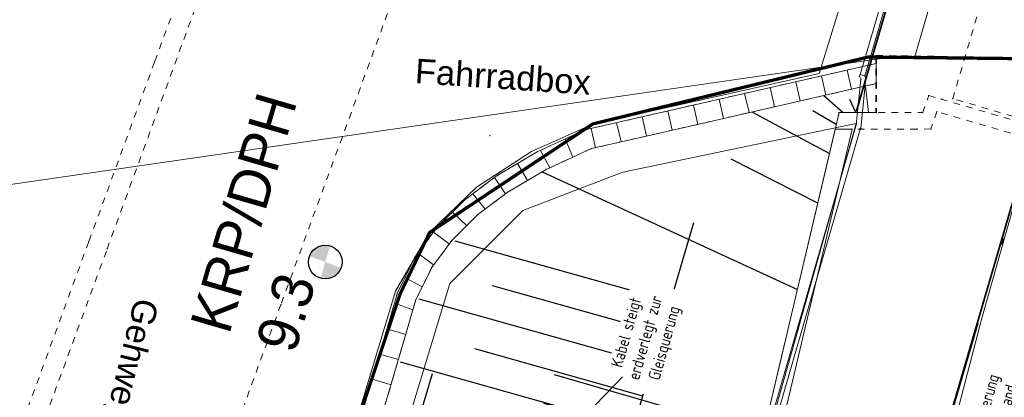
# Model space of a CAD drawing. Header units: millimetres. Extents: x -191 to 81095, y -508122 to 28741.
# Tile 95 of 255: x 5000.93 to 5015.92, y 10040.94 to 10046.69. Entities that reach past the tile are written whole.
import ezdxf

# ---------------------------------------------------------------- set-up
doc = ezdxf.new("R2010")
doc.units = ezdxf.units.MM
for name, pattern in [('AUSGEZOGEN', [2, 1, 1]), ('DASHED', [19.05, 12.7, -6.35]), ('Marx-Verm$0$1', [0]), ('Marx-Verm$0$2', [0.16, 0.06, -0.1]), ('Marx-Verm$0$3', [0.26, 0.11, -0.15]), ('Marx-Verm$0$4', [0.36, 0.16, -0.2]), ('STRICHPUNKT', [1, 0.5, -0.25, 0, -0.25]), ('VE22-087 DB - VST Hervest-Dorsten ALK VA2736$0$1', [0])]:
    doc.linetypes.add(name, pattern=pattern)
doc.layers.get('0').update_dxf_attribs({"color": 251})
for name, color, linetype, lineweight in [('240620_Dorsten Achse$0$EB-62273R-A-ACHSE', 1, 'Continuous', 35), ('Marx-Verm$0$BOESCHUNGEN', 251, 'Marx-Verm$0$1', 25), ('Marx-Verm$0$BStrasse-txt', 251, 'Marx-Verm$0$1', 25), ('Marx-Verm$0$L_B-Bstg', 251, 'Marx-Verm$0$1', 18), ('Marx-Verm$0$L_BBauwerk', 251, 'Marx-Verm$0$1', 18), ('Marx-Verm$0$L_BStrasse', 251, 'Marx-Verm$0$1', 18), ('Marx-Verm$0$L_BTopogrf', 251, 'Marx-Verm$0$1', 18), ('Marx-Verm$0$S_B-Bstg', 251, 'Marx-Verm$0$1', 18), ('Marx-Verm$0$S_BBauwerk', 251, 'Marx-Verm$0$1', 18), ('Marx-Verm$0$S_BStrasse', 251, 'Marx-Verm$0$1', 18), ('Marx-Verm$0$S_BTopogrf', 251, 'Marx-Verm$0$1', 18), ('VE22-087 DB - VST Hervest-Dorsten ALK VA2736$0$AX_Bahnverkehr', 7, 'VE22-087 DB - VST Hervest-Dorsten ALK VA2736$0$1', 18), ('VE22-087 DB - VST Hervest-Dorsten ALK VA2736$0$AX_BauwerkImVerkehrsbereich', 7, 'VE22-087 DB - VST Hervest-Dorsten ALK VA2736$0$1', 18), ('VE22-087 DB - VST Hervest-Dorsten ALK VA2736$0$AX_Flurstueck', 9, 'VE22-087 DB - VST Hervest-Dorsten ALK VA2736$0$1', 18), ('VE22-087 DB - VST Hervest-Dorsten ALK VA2736$0$AX_Gelaendekante', 7, 'VE22-087 DB - VST Hervest-Dorsten ALK VA2736$0$1', 18), ('VE22-087 DB - VST Hervest-Dorsten ALK VA2736$0$AX_Gleis', 7, 'VE22-087 DB - VST Hervest-Dorsten ALK VA2736$0$1', 18), ('VE22-087 DB - VST Hervest-Dorsten ALK VA2736$0$AX_Platz', 7, 'VE22-087 DB - VST Hervest-Dorsten ALK VA2736$0$1', 18), ('VE22-087 DB - VST Hervest-Dorsten ALK VA2736$0$AX_UnlandVegetationsloseFlaeche', 7, 'VE22-087 DB - VST Hervest-Dorsten ALK VA2736$0$1', 18)]:
    doc.layers.add(name, color=color, linetype=linetype, lineweight=lineweight)
for name, color, linetype, true_color in [('B.E.P. - KTB Neubau', 1, 'Continuous', 0xff0000), ('B.E.P. 50 Hz Beschriftung', 1, 'Continuous', 0xff0000), ('B.E.P. KTB', 1, 'DASHED', 0xff0000)]:
    doc.layers.add(name, color=color, linetype=linetype, true_color=true_color)
for name, color, linetype in [('TTK-Bohrprofil', 7, 'Continuous'), ('TTK-DB-Grenze', 110, 'AUSGEZOGEN'), ('TTK-P-Böschung', 140, 'Continuous'), ('TTK-P-Gleis', 162, 'Continuous'), ('XREF ALK Kataster', 251, 'Continuous'), ('XREF Nachvermessung', 7, 'Continuous')]:
    doc.layers.add(name, color=color, linetype=linetype)
doc.styles.add('AKGDIN6776', font='AKG_DIN67.TTF', dxfattribs={"height": 2.5})
doc.styles.add('ISOCP', font='ISOCP.SHX', dxfattribs={"width": 0.9})
doc.styles.add('Marx-Verm$0$Standard', font='arial.ttf')

# ---------------------------------------------------------------- blocks, each defined once
blk = doc.blocks.new('VE22-087 DB - VST Hervest-Dorsten ALK VA2736')
at = {"layer": 'VE22-087 DB - VST Hervest-Dorsten ALK VA2736$0$AX_Bahnverkehr', "color": 253, "linetype": 'VE22-087 DB - VST Hervest-Dorsten ALK VA2736$0$1', "lineweight": 13, "ltscale": 0.5, "true_color": 0x999999}
blk.add_polyline3d([(5033.668, 10095.342, 0), (5028.873, 10095.39, 0), (5018.464, 10059.575, 0), (5016.137, 10051.566, 0), (5014.547, 10046.094, 0), (5019.829, 10046.04, 0), (5021.469, 10051.881, 0), (5023.222, 10058.124, 0)], close=True, dxfattribs=at)
blk.add_polyline3d([(5021.592, 10020.383, 0), (5025.631, 10034.472, 0), (5028.921, 10045.946, 0), (5023.592, 10046.001, 0), (5019.829, 10046.04, 0), (5014.547, 10046.094, 0), (5014.054, 10046.099, 0), (5013.134, 10045.965, 0), (5013.103, 10045.869, 0), (5009.653, 10045.1, 0), (5008.721, 10044.683, 0), (5007.881, 10044.141, 0), (5007.167, 10043.447, 0), (5006.648, 10042.553, 0), (5004.886, 10036.705, 0), (5003.021, 10037.315, 0), (5002.505, 10035.892, 0), (5000.937, 10031.57, 0), (4996.682, 10033.201, 0), (4996.006, 10031.812, 0), (5001.64, 10029.619, 0), (5002.092, 10031.19, 0), (5007.085, 10029.551, 0)], dxfattribs=at)
at = {"layer": 'VE22-087 DB - VST Hervest-Dorsten ALK VA2736$0$AX_BauwerkImVerkehrsbereich', "color": 253, "linetype": 'VE22-087 DB - VST Hervest-Dorsten ALK VA2736$0$1', "lineweight": 13, "ltscale": 0.5, "true_color": 0x999999}
blk.add_polyline3d([(5033.668, 10095.342, 0), (5028.873, 10095.39, 0), (5018.464, 10059.575, 0), (5016.137, 10051.566, 0), (5014.547, 10046.094, 0), (5019.829, 10046.04, 0), (5021.469, 10051.881, 0), (5023.222, 10058.124, 0)], close=True, dxfattribs=at)
at = {"layer": 'VE22-087 DB - VST Hervest-Dorsten ALK VA2736$0$AX_Flurstueck', "linetype": 'VE22-087 DB - VST Hervest-Dorsten ALK VA2736$0$1', "lineweight": 13, "ltscale": 0.5}
for points in [[(5045.601, 10053.305, 0), (5047.183, 10057.888, 0), (5059.343, 10093.113, 0), (5059.345, 10095.084, 0), (5043.252, 10095.246, 0), (5038.217, 10095.296, 0), (5033.668, 10095.342, 0), (5028.873, 10095.39, 0), (5027.791, 10095.401, 0), (5027.751, 10093.439, 0), (5016.883, 10058.142, 0), (5015.042, 10052.162, 0), (5013.134, 10045.965, 0), (5014.054, 10046.099, 0), (5014.547, 10046.094, 0), (5019.829, 10046.04, 0), (5023.592, 10046.001, 0), (5028.921, 10045.946, 0), (5042.842, 10045.803, 0), (5042.816, 10045.239, 0)], [(4954.47, 10069.008, 0), (4954.418, 10066.257, 0), (4954.155, 10047.532, 0), (4954.151, 10046.621, 0), (4974.361, 10046.397, 0), (4976.879, 10045.932, 0), (4986.613, 10042.127, 0), (5013.134, 10045.965, 0), (5015.042, 10052.162, 0), (4985.674, 10052.474, 0), (4980.053, 10053.618, 0), (4974.387, 10056.893, 0), (4959.144, 10068.968, 0)], [(5013.134, 10045.965, 0), (4986.613, 10042.127, 0), (5002.505, 10035.892, 0), (5003.021, 10037.315, 0), (5004.886, 10036.705, 0), (5006.648, 10042.553, 0), (5007.167, 10043.447, 0), (5007.881, 10044.141, 0), (5008.721, 10044.683, 0), (5009.653, 10045.1, 0), (5013.103, 10045.869, 0)]]:
    blk.add_polyline3d(points, close=True, dxfattribs=at)
blk.add_polyline3d([(5028.921, 10045.946, 0), (5023.592, 10046.001, 0), (5019.829, 10046.04, 0), (5014.547, 10046.094, 0), (5014.054, 10046.099, 0), (5013.134, 10045.965, 0), (5013.103, 10045.869, 0), (5009.653, 10045.1, 0), (5008.721, 10044.683, 0), (5007.881, 10044.141, 0), (5007.167, 10043.447, 0), (5006.648, 10042.553, 0), (5004.886, 10036.705, 0), (5004.415, 10035.142, 0), (5002.505, 10035.892, 0), (5000.937, 10031.57, 0), (4996.682, 10033.201, 0), (4996.006, 10031.812, 0), (5001.64, 10029.619, 0), (4996.984, 10014.411, 0), (4995.413, 10009.282, 0), (4990.717, 9993.941, 0)], dxfattribs=at)
at = {"layer": 'VE22-087 DB - VST Hervest-Dorsten ALK VA2736$0$AX_Gelaendekante', "color": 18, "linetype": 'VE22-087 DB - VST Hervest-Dorsten ALK VA2736$0$1', "lineweight": 13, "ltscale": 0.5, "true_color": 0x520000}
for points in [[(5013.668, 10045.108, 0), (5010.114, 10044.366, 0), (5008.587, 10043.785, 0), (5007.477, 10042.672, 0), (5005.36, 10035.687, 0)], [(5010.682, 10034.521, 0), (5013.668, 10045.108, 0)]]:
    blk.add_polyline3d(points, dxfattribs=at)
at = {"layer": 'VE22-087 DB - VST Hervest-Dorsten ALK VA2736$0$AX_Gleis', "color": 7, "linetype": 'VE22-087 DB - VST Hervest-Dorsten ALK VA2736$0$1', "lineweight": 13, "ltscale": 0.5}
blk.add_polyline3d([(4970.557, 9883.857, 0), (4972.696, 9892.465, 0), (4976.133, 9904.724, 0), (4979.304, 9916.034, 0), (4982.557, 9927.639, 0), (4985.424, 9937.864, 0), (4986.479, 9941.626, 0), (4990.044, 9953.808, 0), (4993.366, 9965.162, 0), (4996.719, 9976.621, 0), (4999.941, 9988.048, 0), (5003.15, 9999.722, 0), (5006.571, 10010.936, 0), (5009.913, 10022.009, 0), (5013.196, 10033.082, 0), (5015.581, 10042.143, 0), (5016.687, 10046.072, 0)], dxfattribs=at)
at = {"layer": 'VE22-087 DB - VST Hervest-Dorsten ALK VA2736$0$AX_Platz', "color": 254, "linetype": 'VE22-087 DB - VST Hervest-Dorsten ALK VA2736$0$1', "lineweight": 13, "ltscale": 0.5, "true_color": 0xd9ffd9}
blk.add_polyline3d([(4954.155, 10047.532, 0), (4954.151, 10046.621, 0), (4954.141, 10044.531, 0), (4957.887, 10044.466, 0), (4977.823, 10044.134, 0), (4980.487, 10041.232, 0), (4985.251, 10035.998, 0), (4996.006, 10031.812, 0), (4996.682, 10033.201, 0), (5000.937, 10031.57, 0), (5002.505, 10035.892, 0), (5003.021, 10037.315, 0), (5004.886, 10036.705, 0), (5006.648, 10042.553, 0), (5007.167, 10043.447, 0), (5007.881, 10044.141, 0), (5008.721, 10044.683, 0), (5009.653, 10045.1, 0), (5013.103, 10045.869, 0), (5013.134, 10045.965, 0), (5015.042, 10052.162, 0)], dxfattribs=at)
at = {"layer": 'VE22-087 DB - VST Hervest-Dorsten ALK VA2736$0$AX_UnlandVegetationsloseFlaeche', "color": 253, "linetype": 'VE22-087 DB - VST Hervest-Dorsten ALK VA2736$0$1', "lineweight": 13, "ltscale": 0.5, "true_color": 0x999999}
blk.add_polyline3d([(5027.791, 10095.401, 0), (5027.751, 10093.439, 0), (5016.883, 10058.142, 0), (5015.042, 10052.162, 0), (5013.134, 10045.965, 0), (5014.054, 10046.099, 0), (5014.547, 10046.094, 0), (5019.829, 10046.04, 0), (5023.592, 10046.001, 0), (5028.921, 10045.946, 0), (5042.842, 10045.803, 0), (5042.816, 10045.239, 0), (5049.9, 10042.628, 0), (5053.238, 10042.933, 0), (5078.692, 10094.733, 0), (5074.593, 10094.805, 0), (5059.483, 10095.082, 0), (5059.345, 10095.084, 0), (5043.252, 10095.246, 0), (5038.217, 10095.296, 0), (5033.668, 10095.342, 0), (5028.873, 10095.39, 0)], close=True, dxfattribs=at)
blk = doc.blocks.new('Höhenpunkt')
h = blk.add_hatch(color=0)
h.paths.add_polyline_path([(-0.0092, -0.1285, -0.393741), (-0.1288, 0.0001), (0, 0)])
h.paths.add_polyline_path([(0.0092, 0.1285, -0.393742), (0.1288, -0.0001), (0, 0)])
at = {"color": 0}
blk.add_circle((0, 0), 0.1288, dxfattribs=at)
blk = doc.blocks.new('Marx-Verm$0$99')
at = {"color": 0}
blk.add_point((0, 0), dxfattribs=at)
blk = doc.blocks.new('Marx-Verm')
at = {"layer": 'Marx-Verm$0$BOESCHUNGEN', "ltscale": 0.2}
for p, q in [((2567437.2, 5726900.469, 34.675), (2567437.496, 5726900.212, 35.004)), ((2567437.691, 5726900.215, 35.004), (2567437.593, 5726900.415, 34.807)), ((2567436.104, 5726900.204, 34.675), (2567437.296, 5726899.587, 35.62)), ((2567437.394, 5726900.028, 35.185), (2567437.032, 5726900.233, 34.879)), ((2567437.126, 5726898.826, 36.11), (2567435.801, 5726899.48, 35.21)), ((2567432.925, 5726899.252, 33.794), (2567436.834, 5726897.511, 36.087)), ((2567436.546, 5726895.229, 36.291), (2567433.152, 5726896.161, 34.073))]:
    blk.add_line(p, q, dxfattribs=at)
at = {"layer": 'Marx-Verm$0$L_B-Bstg', "linetype": 'Marx-Verm$0$1', "ltscale": 0.2}
for p, q in [((2567437.978, 5726901.348, 37.588), (2567438.538, 5726903.351, 37.588)), ((2567437.818, 5726900.775, 37.588), (2567437.978, 5726901.348, 37.588)), ((2567437.699, 5726900.029, 37.586), (2567437.76, 5726900.724, 37.589)), ((2567437.738, 5726900.768, 37.588), (2567437.746, 5726900.796, 37.588)), ((2567437.76, 5726900.724, 37.589), (2567437.738, 5726900.768, 37.588)), ((2567437.769, 5726899.977, 37.589), (2567437.836, 5726900.739, 37.589)), ((2567437.836, 5726900.739, 37.589), (2567437.818, 5726900.775, 37.588)), ((2567437.058, 5726897.7, 37.589), (2567437.699, 5726900.029, 37.586)), ((2567437.13, 5726897.68, 37.589), (2567437.762, 5726899.978, 37.582)), ((2567437.762, 5726899.978, 37.582), (2567437.769, 5726899.977, 37.589)), ((2567432.12, 5726899.794, 30.936), (2567432.12, 5726899.794, 32.08)), ((2567436.431, 5726895.431, 37.589), (2567437.058, 5726897.7, 37.589)), ((2567436.503, 5726895.411, 37.589), (2567437.13, 5726897.68, 37.589))]:
    blk.add_line(p, q, dxfattribs=at)
at = {"layer": 'Marx-Verm$0$L_B-Bstg', "ltscale": 0.2}
for p, q in [((2567437.434, 5726900.211, 35.004), (2567437.184, 5726899.086, 36.114)), ((2567438, 5726900.219, 35.004), (2567437.434, 5726900.211, 35.004)), ((2567437.434, 5726900.211, 36.575), (2567437.434, 5726900.211, 35.004)), ((2567438, 5726900.219, 35.235), (2567438, 5726900.219, 35.004)), ((2567436.341, 5726895.292, 36.315), (2567437.379, 5726899.961, 36.315)), ((2567437.635, 5726899.963, 36.315), (2567436.585, 5726895.238, 36.315)), ((2567437.379, 5726899.961, 36.315), (2567437.635, 5726899.963, 36.315)), ((2567437.379, 5726899.961, 36.575), (2567437.379, 5726899.961, 36.315)), ((2567437.184, 5726899.086, 36.114), (2567436.643, 5726896.651, 36.071)), ((2567436.643, 5726896.651, 36.071), (2567436.606, 5726896.486, 36.173)), ((2567436.606, 5726896.486, 36.173), (2567436.341, 5726895.292, 36.207))]:
    blk.add_line(p, q, dxfattribs=at)
at = {"layer": 'Marx-Verm$0$L_BBauwerk', "lineweight": 35, "ltscale": 0.2}
blk.add_line((2567437.697, 5726900.241, 36.59), (2567440.527, 5726910.387, 36.59), dxfattribs=at)
at = {"layer": 'Marx-Verm$0$L_BBauwerk', "linetype": 'Marx-Verm$0$3', "ltscale": 0.2}
for p, q in [((2567439.163, 5726900.446, 35.61), (2567441.937, 5726910.355, 35.61)), ((2567441.628, 5726899.758, 35.62), (2567439.163, 5726900.446, 35.61))]:
    blk.add_line(p, q, dxfattribs=at)
at = {"layer": 'Marx-Verm$0$L_BBauwerk', "linetype": 'Marx-Verm$0$1', "ltscale": 0.2}
for p, q in [((2567437.906, 5726901.368, 37.588), (2567438.466, 5726903.371, 37.588)), ((2567437.746, 5726900.796, 37.588), (2567437.906, 5726901.368, 37.588)), ((2567437.818, 5726900.775, 37.588), (2567437.746, 5726900.796, 37.588))]:
    blk.add_line(p, q, dxfattribs=at)
at = {"layer": 'Marx-Verm$0$L_BBauwerk', "linetype": 'Marx-Verm$0$2', "ltscale": 0.2}
for p, q in [((2567437.99, 5726900.969, 30.895), (2567437.988, 5726901.084, 30.896)), ((2567437.988, 5726901.084, 30.896), (2567440.068, 5726901.083, 30.913))]:
    blk.add_line(p, q, dxfattribs=at)
at = {"layer": 'Marx-Verm$0$L_BBauwerk', "linetype": 'Marx-Verm$0$4', "lineweight": 35, "ltscale": 0.2}
for p, q in [((2567438.288, 5726901.084, 35.235), (2567437.988, 5726901.084, 35.235)), ((2567437.988, 5726901.084, 35.235), (2567438, 5726900.219, 35.235)), ((2567440.068, 5726901.081, 35.235), (2567438.288, 5726901.084, 35.235)), ((2567438, 5726900.219, 35.235), (2567438, 5726900.219, 36.5))]:
    blk.add_line(p, q, dxfattribs=at)
at = {"layer": 'Marx-Verm$0$L_BBauwerk', "ltscale": 0.2}
blk.add_line((2567437.988, 5726901.084, 30.896), (2567437.988, 5726901.084, 35.235), dxfattribs=at)
at = {"layer": 'Marx-Verm$0$L_BBauwerk', "linetype": 'Marx-Verm$0$4', "ltscale": 0.2}
for p, q in [((2567438.708, 5726900.228, 36.425), (2567438.797, 5726900.488, 36.425)), ((2567438.797, 5726900.488, 36.425), (2567438.982, 5726900.437, 36.425)), ((2567438.982, 5726900.437, 36.425), (2567442.032, 5726899.592, 36.425)), ((2567438.925, 5726900.245, 36.425), (2567438.835, 5726899.98, 36.425)), ((2567441.978, 5726899.399, 36.425), (2567438.925, 5726900.245, 36.425)), ((2567437.379, 5726899.961, 36.575), (2567437.434, 5726900.211, 36.575)), ((2567437.434, 5726900.211, 36.575), (2567438.708, 5726900.228, 36.575)), ((2567438.708, 5726900.228, 36.575), (2567438.708, 5726900.228, 36.425)), ((2567438.622, 5726899.977, 36.575), (2567437.379, 5726899.961, 36.575)), ((2567438.835, 5726899.98, 36.425), (2567438.622, 5726899.977, 36.425)), ((2567438.622, 5726899.977, 36.425), (2567438.622, 5726899.977, 36.575))]:
    blk.add_line(p, q, dxfattribs=at)
at = {"layer": 'Marx-Verm$0$L_BStrasse', "linetype": 'Marx-Verm$0$3', "ltscale": 0.2}
for p, q in [((2567427.966, 5726903.596, 30.812), (2567426.999, 5726900.846, 30.828)), ((2567426.313, 5726897.989, 30.843), (2567428.249, 5726903.497, 30.812)), ((2567430.869, 5726902.575, 30.838), (2567428.971, 5726897.177, 30.859)), ((2567426.999, 5726900.846, 30.828), (2567426.032, 5726898.096, 30.843)), ((2567426.032, 5726898.096, 30.843), (2567425.055, 5726895.319, 30.859)), ((2567425.34, 5726895.223, 30.859), (2567426.313, 5726897.989, 30.843)), ((2567428.971, 5726897.177, 30.859), (2567428.022, 5726894.478, 30.869))]:
    blk.add_line(p, q, dxfattribs=at)
at = {"layer": 'Marx-Verm$0$L_BTopogrf', "linetype": 'Marx-Verm$0$1', "ltscale": 0.2}
for p, q in [((2567437.99, 5726900.969, 30.895), (2567433.568, 5726899.899, 30.908)), ((2567437.99, 5726900.969, 30.895), (2567437.99, 5726900.969, 34.675)), ((2567433.568, 5726899.899, 30.908), (2567432.842, 5726899.553, 30.88)), ((2567432.842, 5726899.553, 30.88), (2567432.226, 5726899.178, 30.968)), ((2567432.226, 5726899.178, 30.968), (2567431.752, 5726898.81, 30.974)), ((2567431.752, 5726898.81, 30.974), (2567431.333, 5726898.38, 30.994)), ((2567431.333, 5726898.38, 30.994), (2567431.002, 5726897.928, 31.022)), ((2567431.002, 5726897.928, 31.022), (2567430.743, 5726897.379, 30.97)), ((2567430.743, 5726897.379, 30.97), (2567429.623, 5726893.357, 31.055))]:
    blk.add_line(p, q, dxfattribs=at)
at = {"layer": 'Marx-Verm$0$L_BTopogrf', "linetype": 'Marx-Verm$0$2', "ltscale": 0.2}
for p, q in [((2567437.99, 5726900.969, 34.675), (2567435.209, 5726900.296, 34.675)), ((2567437.994, 5726900.661, 34.675), (2567435.28, 5726900.004, 34.675)), ((2567435.209, 5726900.296, 34.675), (2567434.233, 5726900.06, 34.498)), ((2567434.233, 5726900.06, 34.498), (2567433.568, 5726899.899, 34.209)), ((2567435.28, 5726900.004, 34.675), (2567434.304, 5726899.768, 34.498)), ((2567433.568, 5726899.899, 34.209), (2567432.842, 5726899.553, 33.833)), ((2567434.304, 5726899.768, 34.498), (2567433.669, 5726899.615, 34.208)), ((2567432.842, 5726899.553, 33.833), (2567432.226, 5726899.178, 33.516)), ((2567433.669, 5726899.615, 34.208), (2567432.984, 5726899.288, 33.826)), ((2567432.984, 5726899.288, 33.826), (2567432.396, 5726898.93, 33.508)), ((2567432.226, 5726899.178, 33.516), (2567431.752, 5726898.81, 33.233)), ((2567432.396, 5726898.93, 33.508), (2567431.952, 5726898.586, 33.224)), ((2567431.752, 5726898.81, 33.233), (2567431.333, 5726898.38, 32.955)), ((2567431.952, 5726898.586, 33.224), (2567431.563, 5726898.186, 32.955)), ((2567431.333, 5726898.38, 32.955), (2567431.002, 5726897.928, 32.739)), ((2567431.563, 5726898.186, 32.955), (2567431.261, 5726897.774, 32.741)), ((2567431.002, 5726897.928, 32.739), (2567430.743, 5726897.379, 32.595)), ((2567431.261, 5726897.774, 32.741), (2567431.025, 5726897.274, 32.594)), ((2567430.743, 5726897.379, 32.595), (2567429.623, 5726893.357, 32.595)), ((2567431.025, 5726897.274, 32.594), (2567429.912, 5726893.277, 32.595))]:
    blk.add_line(p, q, dxfattribs=at)
at = {"layer": 'Marx-Verm$0$L_BTopogrf', "ltscale": 0.2}
for p, q in [((2567437.548, 5726900.862, 34.675), (2567437.618, 5726900.57, 34.675)), ((2567437.99, 5726900.969, 35.235), (2567437.99, 5726900.969, 34.675)), ((2567437.99, 5726900.969, 34.675), (2567437.994, 5726900.661, 34.675)), ((2567437.229, 5726900.476, 34.675), (2567437.159, 5726900.768, 34.675)), ((2567435.28, 5726900.004, 34.675), (2567437.994, 5726900.661, 34.675)), ((2567436.452, 5726900.288, 34.675), (2567436.381, 5726900.58, 34.675)), ((2567436.77, 5726900.674, 34.675), (2567436.841, 5726900.382, 34.675)), ((2567437.829, 5726900.621, 34.675), (2567437.882, 5726900.217, 35.004)), ((2567435.674, 5726900.1, 34.675), (2567435.604, 5726900.391, 34.675)), ((2567435.992, 5726900.485, 34.675), (2567436.063, 5726900.194, 34.675)), ((2567435.215, 5726900.297, 34.675), (2567435.285, 5726900.006, 34.675)), ((2567434.437, 5726900.109, 34.535), (2567434.508, 5726899.818, 34.535)), ((2567434.896, 5726899.912, 34.606), (2567434.826, 5726900.203, 34.606)), ((2567437.184, 5726899.086, 36.114), (2567437.434, 5726900.211, 35.004)), ((2567437.434, 5726900.211, 35.004), (2567438, 5726900.219, 35.004)), ((2567434.119, 5726899.724, 34.414), (2567434.048, 5726900.015, 34.418)), ((2567434.304, 5726899.768, 34.498), (2567435.28, 5726900.004, 34.675)), ((2567433.66, 5726899.921, 34.249), (2567433.73, 5726899.629, 34.236)), ((2567433.388, 5726899.481, 34.051), (2567433.268, 5726899.756, 34.053)), ((2567433.669, 5726899.615, 34.208), (2567434.304, 5726899.768, 34.498)), ((2567432.893, 5726899.577, 33.859), (2567433.042, 5726899.316, 33.858)), ((2567432.984, 5726899.288, 33.826), (2567433.669, 5726899.615, 34.208)), ((2567432.701, 5726899.116, 33.672), (2567432.545, 5726899.372, 33.68)), ((2567432.396, 5726898.93, 33.508), (2567432.984, 5726899.288, 33.826)), ((2567432.198, 5726899.156, 33.5), (2567432.368, 5726898.908, 33.49)), ((2567436.643, 5726896.651, 36.071), (2567437.184, 5726899.086, 36.114)), ((2567432.065, 5726898.673, 33.296), (2567431.87, 5726898.901, 33.304)), ((2567431.952, 5726898.586, 33.224), (2567432.396, 5726898.93, 33.508)), ((2567431.563, 5726898.186, 32.955), (2567431.952, 5726898.586, 33.224)), ((2567431.564, 5726898.617, 33.109), (2567431.785, 5726898.414, 33.109)), ((2567431.524, 5726898.134, 32.928), (2567431.282, 5726898.311, 32.922)), ((2567431.261, 5726897.774, 32.741), (2567431.563, 5726898.186, 32.955)), ((2567431.046, 5726897.988, 32.768), (2567431.288, 5726897.811, 32.76)), ((2567431.025, 5726897.274, 32.594), (2567431.261, 5726897.774, 32.741)), ((2567431.12, 5726897.476, 32.653), (2567430.853, 5726897.612, 32.656)), ((2567429.912, 5726893.277, 32.595), (2567431.025, 5726897.274, 32.594)), ((2567430.699, 5726897.22, 32.595), (2567430.984, 5726897.125, 32.594)), ((2567430.878, 5726896.747, 32.594), (2567430.589, 5726896.827, 32.595)), ((2567436.606, 5726896.486, 36.173), (2567436.643, 5726896.651, 36.071)), ((2567436.341, 5726895.292, 36.207), (2567436.606, 5726896.486, 36.173)), ((2567430.482, 5726896.442, 32.595), (2567430.771, 5726896.362, 32.594)), ((2567430.664, 5726895.976, 32.595), (2567430.375, 5726896.057, 32.595))]:
    blk.add_line(p, q, dxfattribs=at)
at = {"layer": 'Marx-Verm$0$S_B-Bstg'}
for p, xscale, yscale, zscale, rotation in [((2567437.738, 5726900.768, 37.588), 0.1999999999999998, 0.1999999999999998, 0.1999999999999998, 0.7647513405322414), ((2567437.76, 5726900.724, 37.589), 0.2, 0.2, 0.2, 0.7647513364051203), ((2567437.836, 5726900.739, 37.589), 0.2000000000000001, 0.2000000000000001, 0.2000000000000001, 0.7647513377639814), ((2567437.434, 5726900.211, 35.004), 0.2, 0.2, 0.2, 0.7647512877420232), ((2567438, 5726900.219, 35.004), 0.2000000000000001, 0.2000000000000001, 0.2000000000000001, 0.7647512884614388), ((2567437.379, 5726899.961, 36.315), 0.2, 0.2, 0.2, 0.764751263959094), ((2567437.635, 5726899.963, 36.315), 0.2, 0.2, 0.2, 0.7647512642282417), ((2567437.699, 5726900.029, 37.586), 0.1999999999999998, 0.1999999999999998, 0.1999999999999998, 0.764751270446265), ((2567437.762, 5726899.978, 37.582), 0.1999999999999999, 0.1999999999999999, 0.1999999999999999, 0.7647512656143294), ((2567437.769, 5726899.977, 37.589), 0.2, 0.2, 0.2, 0.7647512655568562), ((2567432.12, 5726899.794, 30.936), 0.2000000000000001, 0.2000000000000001, 0.2000000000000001, 0.7647512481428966), ((2567432.12, 5726899.794, 32.08), 0.2000000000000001, 0.2000000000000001, 0.2000000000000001, 0.7647512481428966), ((2567437.058, 5726897.7, 37.589), 0.2000000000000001, 0.2000000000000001, 0.2000000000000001, 0.7647510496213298), ((2567437.13, 5726897.68, 37.589), 0.2, 0.2, 0.2, 0.764751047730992)]:
    blk.add_blockref('Marx-Verm$0$99', p, dxfattribs=dict(at, xscale=xscale, yscale=yscale, zscale=zscale, rotation=rotation))
at = {"layer": 'Marx-Verm$0$S_BBauwerk'}
for p, xscale, yscale, zscale, rotation in [((2567437.906, 5726901.368, 37.588), 0.2, 0.2, 0.2, 0.7647513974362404), ((2567437.978, 5726901.348, 37.588), 0.2, 0.2, 0.2, 0.7647513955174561), ((2567437.988, 5726901.084, 30.896), 0.2, 0.2, 0.2, 0.764751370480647), ((2567437.746, 5726900.796, 37.588), 0.2, 0.2, 0.2, 0.7647513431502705), ((2567437.818, 5726900.775, 37.588), 0.2, 0.2, 0.2, 0.7647513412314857), ((2567438.797, 5726900.488, 36.425), 0.2, 0.2, 0.2, 0.764751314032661), ((2567438.982, 5726900.437, 36.425), 0.2, 0.2, 0.2, 0.7647513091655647), ((2567438.99, 5726900.435, 36.425), 0.2, 0.2, 0.2, 0.7647513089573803), ((2567439.163, 5726900.446, 35.61), 0.2, 0.2, 0.2, 0.7647513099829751), ((2567438.925, 5726900.245, 36.425), 0.2, 0.2, 0.2, 0.764751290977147), ((2567437.434, 5726900.211, 36.575), 0.2, 0.2, 0.2, 0.7647512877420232), ((2567438.708, 5726900.228, 36.575), 0.2, 0.2, 0.2, 0.7647512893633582), ((2567438.708, 5726900.228, 36.425), 0.2, 0.2, 0.2, 0.7647512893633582), ((2567437.379, 5726899.961, 36.575), 0.2, 0.2, 0.2, 0.764751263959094), ((2567438.622, 5726899.977, 36.425), 0.1999999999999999, 0.1999999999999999, 0.1999999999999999, 0.7647512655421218), ((2567438.622, 5726899.977, 36.575), 0.1999999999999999, 0.1999999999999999, 0.1999999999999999, 0.7647512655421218), ((2567438.835, 5726899.98, 36.425), 0.2, 0.2, 0.2, 0.7647512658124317)]:
    blk.add_blockref('Marx-Verm$0$99', p, dxfattribs=dict(at, xscale=xscale, yscale=yscale, zscale=zscale, rotation=rotation))
at = {"layer": 'Marx-Verm$0$S_BBauwerk', "lineweight": 35}
for p, xscale, yscale, zscale, rotation in [((2567437.988, 5726901.084, 35.235), 0.2, 0.2, 0.2, 0.764751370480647), ((2567438.288, 5726901.084, 35.235), 0.2000000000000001, 0.2000000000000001, 0.2000000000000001, 0.7647513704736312), ((2567437.99, 5726900.969, 35.235), 0.2, 0.2, 0.2, 0.7647513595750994), ((2567437.697, 5726900.241, 36.59), 0.2, 0.2, 0.2, 0.7647512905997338), ((2567438, 5726900.219, 35.235), 0.2000000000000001, 0.2000000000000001, 0.2000000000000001, 0.7647512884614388), ((2567438, 5726900.219, 36.5), 0.2000000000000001, 0.2000000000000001, 0.2000000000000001, 0.7647512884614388)]:
    blk.add_blockref('Marx-Verm$0$99', p, dxfattribs=dict(at, xscale=xscale, yscale=yscale, zscale=zscale, rotation=rotation))
at = {"layer": 'Marx-Verm$0$S_BStrasse'}
for p, xscale, yscale, zscale, rotation in [((2567426.999, 5726900.846, 30.828), 0.2000000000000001, 0.2000000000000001, 0.2000000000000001, 0.7647513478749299), ((2567426.032, 5726898.096, 30.843), 0.2, 0.2, 0.2, 0.7647510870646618), ((2567426.313, 5726897.989, 30.843), 0.2000000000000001, 0.2000000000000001, 0.2000000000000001, 0.7647510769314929), ((2567428.971, 5726897.177, 30.859), 0.2000000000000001, 0.2000000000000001, 0.2000000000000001, 0.76475099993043)]:
    blk.add_blockref('Marx-Verm$0$99', p, dxfattribs=dict(at, xscale=xscale, yscale=yscale, zscale=zscale, rotation=rotation))
at = {"layer": 'Marx-Verm$0$S_BTopogrf'}
for p, xscale, yscale, zscale, rotation in [((2567437.99, 5726900.969, 30.895), 0.2, 0.2, 0.2, 0.7647513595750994), ((2567437.99, 5726900.969, 34.675), 0.2, 0.2, 0.2, 0.7647513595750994), ((2567437.994, 5726900.661, 34.675), 0.2, 0.2, 0.2, 0.7647513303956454), ((2567435.209, 5726900.296, 34.675), 0.1999999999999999, 0.1999999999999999, 0.1999999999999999, 0.7647512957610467), ((2567434.233, 5726900.06, 34.498), 0.2, 0.2, 0.2, 0.7647512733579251), ((2567435.28, 5726900.004, 34.675), 0.2, 0.2, 0.2, 0.7647512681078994), ((2567433.568, 5726899.899, 30.908), 0.2000000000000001, 0.2000000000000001, 0.2000000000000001, 0.7647512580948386), ((2567433.568, 5726899.899, 34.209), 0.2000000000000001, 0.2000000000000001, 0.2000000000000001, 0.7647512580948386), ((2567434.304, 5726899.768, 34.498), 0.2, 0.2, 0.2, 0.764751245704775), ((2567432.842, 5726899.553, 30.88), 0.2, 0.2, 0.2, 0.7647512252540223), ((2567432.842, 5726899.553, 33.833), 0.2, 0.2, 0.2, 0.7647512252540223), ((2567433.669, 5726899.615, 34.208), 0.2, 0.2, 0.2, 0.7647512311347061), ((2567432.984, 5726899.288, 33.826), 0.2, 0.2, 0.2, 0.7647512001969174), ((2567432.226, 5726899.178, 30.968), 0.2, 0.2, 0.2, 0.7647511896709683), ((2567432.226, 5726899.178, 33.516), 0.2, 0.2, 0.2, 0.7647511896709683), ((2567437.184, 5726899.086, 36.114), 0.2, 0.2, 0.2, 0.7647511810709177), ((2567432.396, 5726898.93, 33.508), 0.2, 0.2, 0.2, 0.7647511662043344), ((2567431.752, 5726898.81, 30.974), 0.2, 0.2, 0.2, 0.7647511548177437), ((2567431.752, 5726898.81, 33.233), 0.2, 0.2, 0.2, 0.7647511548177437), ((2567431.952, 5726898.586, 33.224), 0.2, 0.2, 0.2, 0.7647511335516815), ((2567431.333, 5726898.38, 30.994), 0.2, 0.2, 0.2, 0.7647511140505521), ((2567431.333, 5726898.38, 32.955), 0.2, 0.2, 0.2, 0.7647511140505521), ((2567431.563, 5726898.186, 32.955), 0.2000000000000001, 0.2000000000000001, 0.2000000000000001, 0.7647510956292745), ((2567431.002, 5726897.928, 31.022), 0.2, 0.2, 0.2, 0.7647510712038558), ((2567431.002, 5726897.928, 32.739), 0.2, 0.2, 0.2, 0.7647510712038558), ((2567431.261, 5726897.774, 32.741), 0.2, 0.2, 0.2, 0.7647510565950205), ((2567430.743, 5726897.379, 30.97), 0.2000000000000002, 0.2000000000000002, 0.2000000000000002, 0.7647510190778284), ((2567430.743, 5726897.379, 32.595), 0.2000000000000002, 0.2000000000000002, 0.2000000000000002, 0.7647510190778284), ((2567431.025, 5726897.274, 32.594), 0.2, 0.2, 0.2, 0.7647510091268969), ((2567436.643, 5726896.651, 36.071), 0.2, 0.2, 0.2, 0.7647509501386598), ((2567436.606, 5726896.486, 36.173), 0.2000000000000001, 0.2000000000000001, 0.2000000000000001, 0.7647509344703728)]:
    blk.add_blockref('Marx-Verm$0$99', p, dxfattribs=dict(at, xscale=xscale, yscale=yscale, zscale=zscale, rotation=rotation))
at = {"layer": 'Marx-Verm$0$BStrasse-txt', "char_height": 0.375, "attachment_point": 1, "style": 'Marx-Verm$0$Standard'}
for s, insert, rotation in [('Fahrradbox', (2567430.981, 5726900.952, 30.87), 356.9157), ('Gehweg Pfl.', (2567427.115, 5726897.185, 30.87), 256.9627)]:
    blk.add_mtext(s, dxfattribs=dict(at, insert=insert, rotation=rotation))

msp = doc.modelspace()

# ---------------------------------------------------------------- block references
at = {"layer": 'XREF ALK Kataster', "color": 251}
msp.add_blockref('VE22-087 DB - VST Hervest-Dorsten ALK VA2736', (0, 0), dxfattribs=at)

# ---------------------------------------------------------------- next in the draw order: linework, layer by layer
at = {"layer": '240620_Dorsten Achse$0$EB-62273R-A-ACHSE', "color": 251}
msp.add_line((4987.418, 9946.317), (5036.971, 10115.218), dxfattribs=at)
at = {"layer": 'TTK-DB-Grenze', "color": 251, "const_width": 0.05}
msp.add_lwpolyline([(5042.846, 10045.804), (5013.851, 10046.122), (5009.654, 10045.102), (5007.169, 10043.449), (5006.72, 10042.514), (5004.604, 10036.158), (5002.764, 10036.604), (5000.938, 10031.571), (4996.739, 10033.18), (4996.007, 10031.813), (5001.641, 10029.62), (4990.718, 9993.94), (4984.092, 9990.71), (4981.017, 9989.392), (4978.885, 9987.471), (4976.72, 9984.592), (4969.959, 9970.942), (4968.003, 9943.264), (4963.962, 9931.127), (4950.021, 9850.135), (4938.687, 9799.641, 0.535789), (4943.835, 9790.959), (4974.558, 9795.909)], format="xyb", dxfattribs=at)
at = {"layer": 'TTK-P-Böschung', "color": 251}
for p, q in [((5009.36, 10037.353), (5011.193, 10043.598)), ((5010.84, 10042.395), (5007.557, 10043.317)), ((5010.699, 10041.915), (5008.127, 10042.637)), ((5010.558, 10041.436), (5007.012, 10042.431)), ((5010.417, 10040.956), (5007.857, 10041.674)), ((5010.276, 10040.476), (5006.726, 10041.473))]:
    msp.add_line(p, q, dxfattribs=at)
at = {"layer": 'TTK-P-Gleis', "color": 251, "linetype": 'STRICHPUNKT', "ltscale": 5, "transparency": 33554687, "flags": 128}
msp.add_lwpolyline([(4956.424, 9828.329), (4959.144, 9839.665, -0.000112), (4962.433, 9853.363, -0.000658), (4964.528, 9862.026, -0.000609), (4965.951, 9867.848, -0.000787), (4967.273, 9873.194, -0.00093), (4968.693, 9878.848, -0.001012), (4970.095, 9884.342, -0.004267), (4976.247, 9907.431, -0.001012), (4977.765, 9912.894, -0.00093), (4979.347, 9918.505, -0.000787), (4980.86, 9923.8, -0.000609), (4982.522, 9929.558, -0.000658), (4985.016, 9938.114, -0.000112), (4988.979, 9951.633), (5013.132, 10033.961), (5016.274, 10044.6)], format="xyb", dxfattribs=at)

# ---------------------------------------------------------------- next in the draw order: block references
at = {"layer": 'TTK-Bohrprofil', "color": 251, "xscale": 1.999999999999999, "yscale": 1.999999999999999, "zscale": 1.999999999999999, "rotation": 73.71992105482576}
msp.add_blockref('Höhenpunkt', (5005.58, 10042.998), dxfattribs=at)
at = {"layer": 'XREF Nachvermessung', "color": 251, "rotation": 359.2603692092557}
msp.add_blockref('Marx-Verm', (-2636136.569, -5683235.662), dxfattribs=at)

# ---------------------------------------------------------------- next in the draw order: texts
at = {"layer": 'TTK-Bohrprofil', "color": 251, "insert": (5003.515, 10042.054), "char_height": 0.625, "width": 4.23171, "attachment_point": 1, "rotation": 73.7199, "style": 'AKGDIN6776'}
msp.add_mtext('{\\C7;KRP/DPH 9.3}', dxfattribs=at)

# ---------------------------------------------------------------- next in the draw order: texts
at = {"layer": 'B.E.P. - KTB Neubau', "color": 6, "char_height": 0.18, "attachment_point": 5, "rotation": 74.1682, "style": 'ISOCP', "bg_fill": 3, "box_fill_scale": 1.2, "bg_fill_color": 256, "bg_fill_true_color": 13158600, "bg_fill_transparency": 0}
for s, insert, width in [('Kabel steigt erdverlegt zur Gleisquerung', (5010.476, 10041.839), 1.58981), ('Gleisquerung \\Pim Bestand', (5015.747, 10040.686), 1.44685)]:
    msp.add_mtext(s, dxfattribs=dict(at, insert=insert, width=width))
at = {"layer": 'B.E.P. 50 Hz Beschriftung', "color": 4, "char_height": 0.25, "attachment_point": 4, "rotation": 74, "style": 'ISOCP', "bg_fill": 3, "box_fill_scale": 1.2, "bg_fill_color": 256, "bg_fill_true_color": 13158600, "bg_fill_transparency": 0}
for s, insert, width in [('\\Fisocp.shx;ZAS VNB', (5002.666, 10039.241), 2.37308), ('\\Fisocp.shx;ZAS DB InfraGO', (5004.448, 10038.714), 3.03124)]:
    msp.add_mtext(s, dxfattribs=dict(at, insert=insert, width=width))

# ---------------------------------------------------------------- next in the draw order: linework, layer by layer
at = {"layer": 'B.E.P. - KTB Neubau', "color": 6, "ltscale": 0.3}
msp.add_line((5010.105, 10041.247), (5009.552, 10040.674), dxfattribs=at)
at = {"layer": 'B.E.P. KTB', "color": 4, "ltscale": 0.3}
msp.add_lwpolyline([(5012.59, 10039.868), (5007.208, 10041.296), (5006.233, 10038.015), (5004.785, 10037.094)], dxfattribs=at)

doc.saveas('drawing.dxf')
